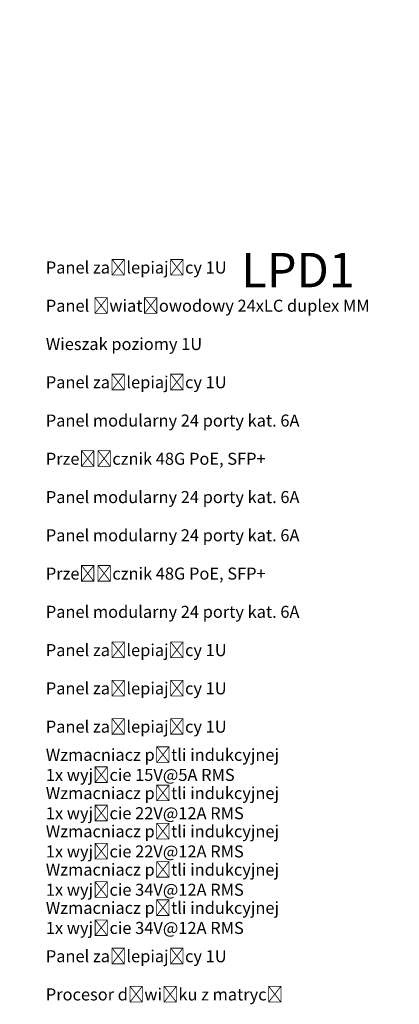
# Model space of a CAD drawing. Header units: millimetres. Extents: x 94562 to 148980, y -25377 to 3008.
# Tile 98 of 140: x 101558 to 101999, y -21913 to -20769. Entities that reach past the tile are written whole.
import ezdxf

# ---------------------------------------------------------------- set-up
doc = ezdxf.new("R2010")
doc.units = ezdxf.units.MM
doc.layers.add('tt_opis', color=30, linetype='Continuous')
doc.styles.add('_LANSTER_01', font='romans.shx')
doc.styles.add('Style-WORKING_1250', font='WORKING_1250.shx')

msp = doc.modelspace()

# ---------------------------------------------------------------- texts
at = {"layer": 'tt_opis'}
for s, width, gutter_width, heights, insert, char_height, attachment_point, style in [('\\pi91.52292;Szafa stojąca\\P\\pi79.14197;42U 800x1000\\P\\pi73.42769;LPD1 (szafa 1)', 592.57, 12.5, [209.4], (98878.3, -20773.1), 40, 1, 'Style-WORKING_1250'), ('\\pi91.52292;Szafa stojąca\\P\\pi79.14197;42U 800x1000\\P\\pi69.61816;LPD1 (szafa 2)', 592.57, 12.5, [209.4], (100845.2, -20773.1), 40, 1, 'Style-WORKING_1250'), ('\\A1;{\\Fsimplex|c238;Panel zaślepiający 1U}', 815.81, 60, [0], (101588, -21056.8), 14, 4, '_LANSTER_01'), ('\\A1;{\\Fsimplex|c238;Panel światłowodowy 24xLC duplex MM}', 815.81, 60, [0], (101588, -21101.2), 14, 4, '_LANSTER_01'), ('\\A1;{\\Fsimplex|c238;Wieszak poziomy 1U}', 815.81, 60, [0], (101588, -21145.7), 14, 4, '_LANSTER_01'), ('\\A1;{\\Fsimplex|c238;Panel zaślepiający 1U}', 815.81, 60, [0], (101588, -21190.1), 14, 4, '_LANSTER_01'), ('\\A1;{\\Fsimplex|c238;Panel modularny 24 porty kat. 6A }', 815.81, 60, [0], (101588, -21234.6), 14, 4, '_LANSTER_01'), ('\\A1;{\\Fsimplex|c238;Przełącznik 48G PoE, SFP+}', 815.81, 60, [0], (101588, -21279), 14, 4, '_LANSTER_01'), ('\\A1;{\\Fsimplex|c238;Panel modularny 24 porty kat. 6A }', 815.81, 60, [0], (101588, -21323.5), 14, 4, '_LANSTER_01'), ('\\A1;{\\Fsimplex|c238;Panel modularny 24 porty kat. 6A }', 815.81, 60, [0], (101588, -21367.9), 14, 4, '_LANSTER_01'), ('\\A1;{\\Fsimplex|c238;Przełącznik 48G PoE, SFP+}', 815.81, 60, [0], (101588, -21412.4), 14, 4, '_LANSTER_01'), ('\\A1;{\\Fsimplex|c238;Panel modularny 24 porty kat. 6A }', 815.81, 60, [0], (101588, -21456.8), 14, 4, '_LANSTER_01'), ('\\A1;{\\Fsimplex|c238;Panel zaślepiający 1U}', 815.81, 60, [0], (101588, -21501.3), 14, 4, '_LANSTER_01'), ('\\A1;{\\Fsimplex|c238;Panel zaślepiający 1U}', 815.81, 60, [0], (101588, -21545.7), 14, 4, '_LANSTER_01'), ('\\A1;{\\Fsimplex|c238;Panel zaślepiający 1U}', 815.81, 60, [0], (101588, -21590.2), 14, 4, '_LANSTER_01'), ('\\A1;{\\Fsimplex|c238;Wzmacniacz pętli indukcyjnej ^J1x wyjście 15V@5A RMS}', 815.81, 60, [0], (101588, -21634.6), 14, 4, '_LANSTER_01'), ('\\A1;{\\Fsimplex|c238;Wzmacniacz pętli indukcyjnej ^J1x wyjście 22V@12A RMS}', 815.81, 60, [0], (101588, -21679.1), 14, 4, '_LANSTER_01'), ('\\A1;{\\Fsimplex|c238;Wzmacniacz pętli indukcyjnej ^J1x wyjście 22V@12A RMS}', 815.81, 60, [0], (101588, -21723.5), 14, 4, '_LANSTER_01'), ('\\A1;{\\Fsimplex|c238;Wzmacniacz pętli indukcyjnej ^J1x wyjście 34V@12A RMS}', 815.81, 60, [0], (101588, -21768), 14, 4, '_LANSTER_01'), ('\\A1;{\\Fsimplex|c238;Wzmacniacz pętli indukcyjnej ^J1x wyjście 34V@12A RMS}', 815.81, 60, [0], (101588, -21812.4), 14, 4, '_LANSTER_01'), ('\\A1;{\\Fsimplex|c238;Panel zaślepiający 1U}', 815.81, 60, [0], (101588, -21856.9), 14, 4, '_LANSTER_01'), ('\\A1;{\\Fsimplex|c238;Procesor dźwięku z matrycą}', 815.81, 60, [0], (101588, -21901.3), 14, 4, '_LANSTER_01')]:
    msp.add_mtext_dynamic_manual_height_columns(s, width=width, gutter_width=gutter_width, heights=heights, dxfattribs=dict(at, insert=insert, char_height=char_height, attachment_point=attachment_point, style=style))

doc.saveas('drawing.dxf')
